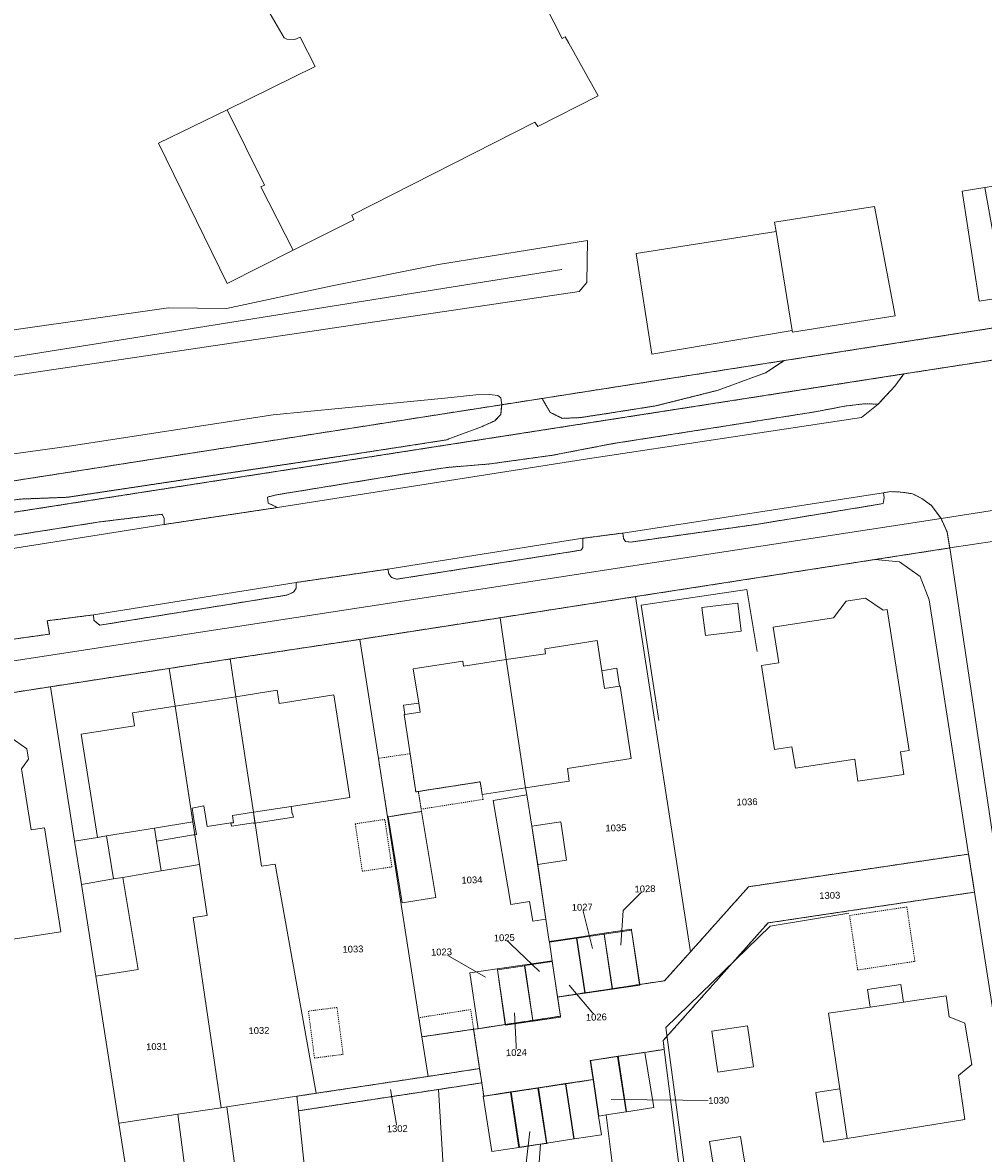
# Model space of a CAD drawing. Header units: millimetres. Extents: x -191 to 81095, y -508122 to 28741.
# Tile 144 of 251: x 5584 to 5683, y 9808 to 9925. Entities that reach past the tile are written whole.
import ezdxf

# ---------------------------------------------------------------- set-up
doc = ezdxf.new("R2010")
doc.units = ezdxf.units.MM
for name, pattern in [('VE22-087 DB - VST Hervest-Dorsten ALK VA2736$0$1', [0]), ('VE22-087 DB - VST Hervest-Dorsten ALK VA2736$0$2', [0.16, 0.06, -0.1]), ('VE22-087 DB - VST Hervest-Dorsten ALK VA2736$0$3', [0.26, 0.11, -0.15])]:
    doc.linetypes.add(name, pattern=pattern)
for name, color, linetype, lineweight in [('VE22-087 DB - VST Hervest-Dorsten ALK VA2736$0$AX_Bauteil', 7, 'VE22-087 DB - VST Hervest-Dorsten ALK VA2736$0$1', 18), ('VE22-087 DB - VST Hervest-Dorsten ALK VA2736$0$AX_Flurstueck', 9, 'VE22-087 DB - VST Hervest-Dorsten ALK VA2736$0$1', 18), ('VE22-087 DB - VST Hervest-Dorsten ALK VA2736$0$AX_Gebaeude', 7, 'VE22-087 DB - VST Hervest-Dorsten ALK VA2736$0$1', 18), ('VE22-087 DB - VST Hervest-Dorsten ALK VA2736$0$AX_IndustrieUndGewerbeflaeche', 7, 'VE22-087 DB - VST Hervest-Dorsten ALK VA2736$0$1', 18), ('VE22-087 DB - VST Hervest-Dorsten ALK VA2736$0$AX_SonstigesBauwerkOderSonstigeEinrichtung', 7, 'VE22-087 DB - VST Hervest-Dorsten ALK VA2736$0$1', 18), ('VE22-087 DB - VST Hervest-Dorsten ALK VA2736$0$AX_Strassenverkehr', 7, 'VE22-087 DB - VST Hervest-Dorsten ALK VA2736$0$1', 18), ('VE22-087 DB - VST Hervest-Dorsten ALK VA2736$0$AX_Strassenverkehrsanlage', 7, 'VE22-087 DB - VST Hervest-Dorsten ALK VA2736$0$1', 18), ('VE22-087 DB - VST Hervest-Dorsten ALK VA2736$0$AX_Vegetationsmerkmal', 7, 'VE22-087 DB - VST Hervest-Dorsten ALK VA2736$0$1', 18), ('VE22-087 DB - VST Hervest-Dorsten ALK VA2736$0$AX_Weg', 7, 'VE22-087 DB - VST Hervest-Dorsten ALK VA2736$0$1', 18), ('VE22-087 DB - VST Hervest-Dorsten ALK VA2736$0$AX_Wohnbauflaeche', 7, 'VE22-087 DB - VST Hervest-Dorsten ALK VA2736$0$1', 18), ('VE22-087 DB - VST Hervest-Dorsten ALK VA2736$0$Flurgrenzen', 9, 'VE22-087 DB - VST Hervest-Dorsten ALK VA2736$0$1', 18)]:
    doc.layers.add(name, color=color, linetype=linetype, lineweight=lineweight)
doc.layers.add('XREF ALK Kataster', color=251, linetype='Continuous')
doc.styles.add('VE22-087 DB - VST Hervest-Dorsten ALK VA2736$0$0', font='arial.ttf')

# ---------------------------------------------------------------- blocks, each defined once
blk = doc.blocks.new('VE22-087 DB - VST Hervest-Dorsten ALK VA2736')
at = {"layer": 'VE22-087 DB - VST Hervest-Dorsten ALK VA2736$0$AX_Bauteil', "color": 7, "linetype": 'VE22-087 DB - VST Hervest-Dorsten ALK VA2736$0$1', "lineweight": 13, "ltscale": 0.5}
for points in [[(5683.62, 9907.78, 0), (5681.27, 9907.41, 0), (5683.03, 9896.03, 0), (5685.68, 9896.45, 0)], [(5662.01, 9903.22, 0), (5647.52, 9900.95, 0), (5649.15, 9890.54, 0), (5663.69, 9892.98, 0)], [(5645.52, 9858.03, 0), (5643.96, 9857.75, 0), (5644.24, 9855.91, 0), (5645.81, 9856.15, 0)], [(5625.02, 9854.39, 0), (5623.42, 9854.2, 0), (5623.57, 9853.23, 0), (5625.16, 9853.47, 0)], [(5611.79, 9843.7, 0), (5607.91, 9843.1, 0), (5608.06, 9841.99, 0), (5612.04, 9842.6, 0), (5611.96, 9842.95, 0), (5611.9, 9842.94, 0)], [(5605.72, 9842.76, 0), (5605.83, 9842.03, 0), (5605.57, 9842, 0), (5605.62, 9841.66, 0), (5607.92, 9842, 0), (5607.92, 9841.98, 0), (5608.06, 9841.99, 0), (5607.91, 9843.1, 0)], [(5592.68, 9840.66, 0), (5593.4, 9836.2, 0), (5594.36, 9836.36, 0), (5598.36, 9837.04, 0), (5597.86, 9840.13, 0), (5597.64, 9841.47, 0)], [(5597.64, 9841.47, 0), (5597.86, 9840.13, 0), (5601.68, 9840.76, 0), (5601.83, 9840.77, 0), (5601.62, 9842.12, 0)], [(5674.93, 9825.26, 0), (5671.49, 9824.74, 0), (5671.75, 9822.93, 0), (5675.2, 9823.45, 0)], [(5668.6, 9814.48, 0), (5666.13, 9814.11, 0), (5666.92, 9808.94, 0), (5669.36, 9809.34, 0)]]:
    blk.add_polyline3d(points, close=True, dxfattribs=at)
at = {"layer": 'VE22-087 DB - VST Hervest-Dorsten ALK VA2736$0$AX_Flurstueck', "linetype": 'VE22-087 DB - VST Hervest-Dorsten ALK VA2736$0$1', "lineweight": 13, "ltscale": 0.5}
for points in [[(5560.01, 9873.82, 0), (5633.6, 9885.3, 0), (5637.78, 9885.95, 0), (5662.86, 9889.87, 0), (5680.29, 9892.59, 0), (5693.23, 9894.61, 0), (5730.06, 9900.36, 0), (5732.85, 9900.8, 0), (5736.81, 9907.36, 0), (5730.97, 9945.2, 0)], [(5764.61, 9902.39, 0), (5740.3, 9898.61, 0), (5684.94, 9890, 0), (5675.24, 9888.49, 0), (5554.21, 9869.68, 0), (5544.24, 9868.13, 0), (5540.97, 9867.62, 0), (5538.2, 9867.19, 0), (5523.68, 9864.93, 0), (5508.75, 9862.61, 0), (5498.59, 9861.03, 0)], [(5502.25, 9849.92, 0), (5506.32, 9847.49, 0), (5506.78, 9847.06, 0), (5509.66, 9847.5, 0), (5510.35, 9847.61, 0), (5521.88, 9849.38, 0), (5524.24, 9849.74, 0), (5526.24, 9850.05, 0), (5527.82, 9851.59, 0), (5529.48, 9852.74, 0), (5531.86, 9853.56, 0), (5534.35, 9853.87, 0), (5536.35, 9853.78, 0), (5539.32, 9853.34, 0), (5542.25, 9853.07, 0), (5545.52, 9853.01, 0), (5679.09, 9873.53, 0), (5684.62, 9874.38, 0), (5767.17, 9887.06, 0)], [(5767.17, 9887.06, 0), (5684.62, 9874.38, 0), (5679.09, 9873.53, 0), (5545.52, 9853.01, 0)], [(5555.19, 9851.21, 0), (5586.87, 9856.1, 0), (5599.19, 9858, 0), (5605.5, 9858.98, 0), (5618.92, 9861.01, 0), (5633.43, 9863.25, 0), (5647.45, 9865.43, 0), (5672.23, 9869.27, 0), (5680, 9870.47, 0), (5684.63, 9871.18, 0), (5691.84, 9872.29, 0), (5715.16, 9875.88, 0), (5729.83, 9878.15, 0), (5747.24, 9880.84, 0)], [(5757.72, 9904.68, 0), (5739.63, 9901.86, 0), (5732.85, 9900.8, 0), (5730.06, 9900.36, 0), (5693.23, 9894.61, 0), (5680.29, 9892.59, 0), (5662.86, 9889.87, 0), (5637.78, 9885.95, 0), (5633.6, 9885.3, 0), (5560.01, 9873.82, 0), (5539.18, 9870.57, 0), (5540.27, 9870.21, 0), (5542.73, 9869.88, 0), (5548.74, 9869.63, 0), (5554.21, 9869.68, 0), (5675.24, 9888.49, 0), (5684.94, 9890, 0), (5740.3, 9898.61, 0), (5764.61, 9902.39, 0)], [(5645.95, 9829.34, 0), (5646.19, 9832.93, 0), (5648.44, 9835.18, 0)], [(5643.02, 9829.01, 0), (5641.94, 9833.28, 0)], [(5637.51, 9826.62, 0), (5633.87, 9830.12, 0)], [(5631.92, 9826.03, 0), (5627.37, 9828.65, 0)], [(5640.6, 9825.21, 0), (5643.4, 9821.9, 0)], [(5634.94, 9822.34, 0), (5635.13, 9818.23, 0)], [(5653.32, 9795.78, 0), (5650.44, 9818.56, 0), (5648.42, 9818.25, 0), (5645.66, 9817.84, 0), (5646.52, 9812.1, 0), (5646.5, 9812.09, 0), (5646.48, 9812.09, 0), (5644.43, 9811.77, 0), (5644.9, 9807.9, 0), (5648.42, 9779, 0)], [(5622.08, 9814.42, 0), (5622.79, 9810.35, 0)], [(5644.93, 9813.37, 0), (5656.07, 9813.28, 0)], [(5636.53, 9810.06, 0), (5636.11, 9806.5, 0), (5632.54, 9804.08, 0)]]:
    blk.add_polyline3d(points, dxfattribs=at)
for points in [[(5676.92, 9867.52, 0), (5677.86, 9865.11, 0), (5681.95, 9838.78, 0), (5682.57, 9834.84, 0), (5687.68, 9801.99, 0), (5689.5, 9790.35, 0), (5691.25, 9779.12, 0), (5691.4, 9778.13, 0), (5694.84, 9755.99, 0), (5706.82, 9763.83, 0), (5703.37, 9766.28, 0), (5697.73, 9802.4, 0), (5695.54, 9816.4, 0), (5692.99, 9832.72, 0), (5691.31, 9843.49, 0), (5687.7, 9866.61, 0), (5687.95, 9869.21, 0), (5689.51, 9871.28, 0), (5691.84, 9872.29, 0), (5684.63, 9871.18, 0), (5680, 9870.47, 0), (5672.23, 9869.27, 0), (5674.8, 9869.03, 0)], [(5676.92, 9867.52, 0), (5674.8, 9869.03, 0), (5672.23, 9869.27, 0), (5647.45, 9865.43, 0), (5653.14, 9828.65, 0), (5659.17, 9835.4, 0), (5681.95, 9838.78, 0), (5677.86, 9865.11, 0)], [(5653.14, 9828.65, 0), (5647.45, 9865.43, 0), (5633.43, 9863.25, 0), (5634.08, 9858.91, 0), (5636.07, 9845.62, 0), (5636.19, 9844.92, 0), (5636.74, 9841.67, 0), (5638.18, 9832.05, 0), (5638.53, 9829.72, 0), (5641.37, 9830.14, 0), (5644.2, 9830.58, 0), (5647.04, 9831, 0), (5647.05, 9830.91, 0), (5647.87, 9825.27, 0), (5650.45, 9825.66, 0)], [(5638.54, 9829.67, 0), (5638.53, 9829.72, 0), (5638.18, 9832.05, 0), (5636.74, 9841.67, 0), (5636.19, 9844.92, 0), (5636.07, 9845.62, 0), (5634.08, 9858.91, 0), (5633.43, 9863.25, 0), (5618.92, 9861.01, 0), (5620.84, 9848.69, 0), (5621.79, 9842.63, 0), (5625.03, 9821.84, 0), (5625.34, 9819.86, 0), (5625.98, 9815.76, 0), (5631.32, 9816.57, 0), (5630.7, 9820.64, 0), (5631.15, 9820.7, 0), (5630.3, 9826.47, 0), (5633.14, 9826.9, 0), (5635.99, 9827.32, 0), (5638.83, 9827.74, 0)], [(5625.98, 9815.76, 0), (5625.34, 9819.86, 0), (5625.03, 9821.84, 0), (5621.79, 9842.63, 0), (5620.84, 9848.69, 0), (5618.92, 9861.01, 0), (5605.5, 9858.98, 0), (5606.09, 9855.07, 0), (5607.91, 9843.1, 0), (5608.75, 9837.51, 0), (5610.16, 9837.75, 0), (5614.41, 9814.01, 0)], [(5608.75, 9837.51, 0), (5607.91, 9843.1, 0), (5606.09, 9855.07, 0), (5605.5, 9858.98, 0), (5599.19, 9858, 0), (5599.79, 9854.09, 0), (5601.84, 9840.78, 0), (5602.31, 9837.7, 0), (5603.12, 9832.43, 0), (5601.66, 9832.21, 0), (5604.56, 9812.52, 0), (5605.16, 9812.6, 0), (5612.4, 9813.71, 0), (5614.41, 9814.01, 0), (5610.16, 9837.75, 0)], [(5601.84, 9840.78, 0), (5599.79, 9854.09, 0), (5599.19, 9858, 0), (5586.87, 9856.1, 0), (5589.37, 9840.13, 0), (5590.08, 9835.64, 0), (5591.57, 9826.14, 0), (5593.96, 9810.91, 0), (5594.02, 9810.92, 0), (5600.08, 9811.84, 0), (5604.56, 9812.52, 0), (5601.66, 9832.21, 0), (5603.12, 9832.43, 0), (5602.31, 9837.7, 0)], [(5593.96, 9810.91, 0), (5591.57, 9826.14, 0), (5590.08, 9835.64, 0), (5589.37, 9840.13, 0), (5586.87, 9856.1, 0), (5555.19, 9851.21, 0), (5558.44, 9830.43, 0), (5558.65, 9829.06, 0), (5559.17, 9825.72, 0), (5560.69, 9815.99, 0), (5562.59, 9803.83, 0), (5562.64, 9803.54, 0), (5565.18, 9787.27, 0), (5566.22, 9780.55, 0), (5576.23, 9781.12, 0), (5581.93, 9781.46, 0), (5589.16, 9781.88, 0), (5591.97, 9782.04, 0), (5598.41, 9782.41, 0), (5596.91, 9792.19, 0)], [(5681.95, 9838.78, 0), (5659.17, 9835.4, 0), (5653.14, 9828.65, 0), (5650.45, 9825.66, 0), (5647.87, 9825.27, 0), (5645.08, 9824.84, 0), (5645.04, 9824.83, 0), (5642.21, 9824.41, 0), (5639.39, 9823.98, 0), (5639.68, 9821.99, 0), (5636.83, 9821.56, 0), (5634, 9821.14, 0), (5631.15, 9820.7, 0), (5630.7, 9820.64, 0), (5631.32, 9816.57, 0), (5631.54, 9815.09, 0), (5631.74, 9813.72, 0), (5631.75, 9813.7, 0), (5634.58, 9814.14, 0), (5637.42, 9814.56, 0), (5643.1, 9815.43, 0), (5642.81, 9817.4, 0), (5645.66, 9817.84, 0), (5648.42, 9818.25, 0), (5650.44, 9818.56, 0), (5650.32, 9819.46, 0), (5661.18, 9831.65, 0), (5682.57, 9834.84, 0)], [(5682.57, 9834.84, 0), (5661.18, 9831.65, 0), (5650.32, 9819.46, 0), (5650.44, 9818.56, 0), (5653.32, 9795.78, 0), (5687.68, 9801.99, 0)], [(5647.05, 9830.91, 0), (5647.04, 9831, 0), (5644.2, 9830.58, 0), (5644.22, 9830.5, 0), (5645.04, 9824.83, 0), (5645.08, 9824.84, 0), (5647.87, 9825.27, 0)], [(5641.38, 9830.08, 0), (5641.37, 9830.14, 0), (5638.53, 9829.72, 0), (5638.54, 9829.67, 0), (5638.83, 9827.74, 0), (5639.39, 9823.98, 0), (5642.21, 9824.41, 0)], [(5644.22, 9830.5, 0), (5644.2, 9830.58, 0), (5641.37, 9830.14, 0), (5641.38, 9830.08, 0), (5642.21, 9824.41, 0), (5645.04, 9824.83, 0)], [(5635.99, 9827.32, 0), (5633.14, 9826.9, 0), (5633.16, 9826.81, 0), (5634, 9821.14, 0), (5636.83, 9821.56, 0), (5636, 9827.23, 0)], [(5639.39, 9823.98, 0), (5638.83, 9827.74, 0), (5635.99, 9827.32, 0), (5636, 9827.23, 0), (5636.83, 9821.56, 0), (5639.68, 9821.99, 0)], [(5633.16, 9826.81, 0), (5633.14, 9826.9, 0), (5630.3, 9826.47, 0), (5631.15, 9820.7, 0), (5634, 9821.14, 0)], [(5646.52, 9812.1, 0), (5645.66, 9817.84, 0), (5642.81, 9817.4, 0), (5643.1, 9815.43, 0), (5643.67, 9811.65, 0), (5644.43, 9811.77, 0), (5646.48, 9812.09, 0), (5646.5, 9812.09, 0)], [(5614.41, 9814.01, 0), (5612.4, 9813.71, 0), (5612.56, 9812.2, 0), (5627.06, 9814.41, 0), (5631.54, 9815.09, 0), (5631.32, 9816.57, 0), (5625.98, 9815.76, 0)], [(5622.67, 9776.56, 0), (5622.62, 9768.81, 0), (5622.77, 9768.81, 0), (5628.86, 9768.81, 0), (5628.87, 9785.1, 0), (5627.06, 9814.41, 0), (5612.56, 9812.2, 0), (5614.35, 9795.2, 0), (5622.22, 9795.3, 0), (5622.38, 9777.31, 0), (5622.39, 9776.56, 0)], [(5635.45, 9808.41, 0), (5635.45, 9808.42, 0), (5634.58, 9814.14, 0), (5631.75, 9813.7, 0), (5631.74, 9813.72, 0), (5631.54, 9815.09, 0), (5627.06, 9814.41, 0), (5628.87, 9785.1, 0), (5628.86, 9768.81, 0), (5634.94, 9768.8, 0), (5635.09, 9768.8, 0), (5635.09, 9776.51, 0), (5635.36, 9776.51, 0), (5635.34, 9777.27, 0), (5637.62, 9808.74, 0)], [(5638.29, 9808.85, 0), (5637.42, 9814.56, 0), (5634.58, 9814.14, 0), (5635.45, 9808.42, 0), (5635.45, 9808.41, 0), (5637.62, 9808.74, 0), (5638.3, 9808.83, 0)], [(5643.1, 9815.43, 0), (5637.42, 9814.56, 0), (5638.29, 9808.85, 0), (5638.3, 9808.83, 0), (5637.62, 9808.74, 0), (5635.34, 9777.27, 0), (5635.36, 9776.51, 0), (5635.09, 9776.51, 0), (5635.09, 9768.8, 0), (5634.94, 9768.8, 0), (5634.94, 9768.39, 0), (5640.37, 9768.38, 0), (5640.49, 9766.88, 0), (5640.68, 9766.9, 0), (5643.66, 9767.17, 0), (5648.05, 9767.57, 0), (5647.38, 9775.94, 0), (5648.42, 9779, 0), (5644.9, 9807.9, 0), (5644.43, 9811.77, 0), (5643.67, 9811.65, 0)], [(5607.51, 9795, 0), (5607.64, 9793.85, 0), (5610, 9772.61, 0), (5609.88, 9771.12, 0), (5609.6, 9767.6, 0), (5614.05, 9767.22, 0), (5617.08, 9766.96, 0), (5617.23, 9766.95, 0), (5617.35, 9768.44, 0), (5622.77, 9768.42, 0), (5622.77, 9768.81, 0), (5622.62, 9768.81, 0), (5622.67, 9776.56, 0), (5622.39, 9776.56, 0), (5622.38, 9777.31, 0), (5622.22, 9795.3, 0), (5614.35, 9795.2, 0), (5612.56, 9812.2, 0), (5612.4, 9813.71, 0), (5605.16, 9812.6, 0)], [(5605.16, 9812.6, 0), (5604.56, 9812.52, 0), (5600.08, 9811.84, 0), (5602.53, 9793.06, 0), (5607.64, 9793.85, 0), (5607.51, 9795, 0)], [(5594.02, 9810.92, 0), (5593.96, 9810.91, 0), (5596.91, 9792.19, 0), (5602.53, 9793.06, 0), (5600.08, 9811.84, 0)]]:
    blk.add_polyline3d(points, close=True, dxfattribs=at)
at = {"layer": 'VE22-087 DB - VST Hervest-Dorsten ALK VA2736$0$AX_Gebaeude', "color": 7, "linetype": 'VE22-087 DB - VST Hervest-Dorsten ALK VA2736$0$1', "lineweight": 13, "ltscale": 0.5}
blk.add_polyline3d([(5609.64, 9925.76, 0), (5611.07, 9923.3, 0), (5611.35, 9923.14, 0), (5612.19, 9923.1, 0), (5612.75, 9923.37, 0), (5614.29, 9920.32, 0), (5605.17, 9915.85, 0), (5609.03, 9908.02, 0), (5608.66, 9907.86, 0), (5612.01, 9901.29, 0), (5618.28, 9904.46, 0), (5618.08, 9904.92, 0), (5637.03, 9914.57, 0), (5637.36, 9914.09, 0), (5643.6, 9917.28, 0), (5640.55, 9922.72, 0), (5640.18, 9923.39, 0), (5639.86, 9923.22, 0), (5626.79, 9948.88, 0)], dxfattribs=at)
for points in [[(5605.17, 9915.85, 0), (5598.08, 9912.37, 0), (5605.19, 9897.85, 0), (5612.01, 9901.29, 0), (5608.66, 9907.86, 0), (5609.03, 9908.02, 0)], [(5691.96, 9908.05, 0), (5691.8, 9909.04, 0), (5683.62, 9907.78, 0), (5681.27, 9907.41, 0), (5683.03, 9896.03, 0), (5685.68, 9896.45, 0), (5693.56, 9897.67, 0), (5693.54, 9897.89, 0), (5706.5, 9899.89, 0), (5705.93, 9903.61, 0), (5704.93, 9910.05, 0)], [(5672.21, 9905.83, 0), (5661.85, 9904.21, 0), (5662.01, 9903.22, 0), (5647.52, 9900.95, 0), (5649.15, 9890.54, 0), (5663.69, 9892.98, 0), (5663.71, 9892.83, 0), (5674.33, 9894.49, 0)], [(5658.04, 9864.77, 0), (5654.34, 9864.3, 0), (5654.71, 9861.41, 0), (5658.4, 9861.87, 0)], [(5673.1, 9864.03, 0), (5671.27, 9865.28, 0), (5669.28, 9864.96, 0), (5667.96, 9863.24, 0), (5661.71, 9862.28, 0), (5662.29, 9858.58, 0), (5660.51, 9858.31, 0), (5661.86, 9849.61, 0), (5663.63, 9849.88, 0), (5664.01, 9847.68, 0), (5670.15, 9848.61, 0), (5670.49, 9846.31, 0), (5675.25, 9847.03, 0), (5674.9, 9849.35, 0), (5675.78, 9849.49, 0), (5673.51, 9864.1, 0)], [(5643.96, 9857.75, 0), (5643.49, 9860.89, 0), (5638.06, 9860.02, 0), (5638.13, 9859.52, 0), (5634.08, 9858.91, 0), (5636.07, 9845.62, 0), (5640.6, 9846.32, 0), (5640.4, 9847.63, 0), (5647.01, 9848.67, 0), (5645.87, 9856.15, 0), (5645.81, 9856.15, 0), (5645.52, 9858.03, 0)], [(5634.08, 9858.91, 0), (5629.66, 9858.24, 0), (5629.59, 9858.75, 0), (5624.45, 9857.95, 0), (5625.02, 9854.39, 0), (5623.42, 9854.2, 0), (5623.57, 9853.23, 0), (5623.52, 9853.22, 0), (5624.12, 9849.17, 0), (5624.71, 9845.22, 0), (5624.97, 9845.26, 0), (5631.38, 9846.26, 0), (5631.59, 9844.93, 0), (5636.07, 9845.62, 0)], [(5616.22, 9855.27, 0), (5610.57, 9854.38, 0), (5610.35, 9855.74, 0), (5606.09, 9855.07, 0), (5607.91, 9843.1, 0), (5608.06, 9841.99, 0), (5612.04, 9842.6, 0), (5611.96, 9842.95, 0), (5611.9, 9842.94, 0), (5611.79, 9843.7, 0), (5617.89, 9844.64, 0)], [(5601.83, 9840.77, 0), (5601.62, 9842.12, 0), (5599.79, 9854.09, 0), (5595.36, 9853.39, 0), (5595.57, 9852.05, 0), (5590.07, 9851.19, 0), (5591.75, 9840.51, 0), (5592.68, 9840.66, 0), (5593.4, 9836.2, 0), (5594.36, 9836.36, 0), (5598.36, 9837.04, 0), (5597.86, 9840.13, 0), (5601.68, 9840.76, 0)], [(5608.06, 9841.99, 0), (5607.91, 9843.1, 0), (5606.09, 9855.07, 0), (5599.79, 9854.09, 0), (5601.62, 9842.12, 0), (5601.83, 9840.77, 0), (5601.84, 9840.78, 0), (5601.99, 9840.79, 0), (5601.77, 9842.15, 0), (5601.55, 9843.53, 0), (5602.76, 9843.76, 0), (5603.1, 9841.62, 0), (5605.57, 9842, 0), (5605.62, 9841.66, 0), (5607.92, 9842, 0), (5607.92, 9841.98, 0)], [(5558.38, 9846.42, 0), (5560.8, 9830.8, 0), (5558.44, 9830.43, 0), (5558.65, 9829.06, 0), (5559.17, 9825.72, 0), (5565.13, 9826.65, 0), (5576.1, 9828.34, 0), (5576.02, 9828.89, 0), (5587.95, 9830.73, 0), (5586.27, 9841.5, 0), (5584.87, 9841.29, 0), (5583.89, 9847.59, 0), (5584.61, 9848.6, 0), (5584.43, 9849.67, 0), (5582.69, 9850.9, 0), (5581.44, 9850.71, 0), (5580.87, 9849.89, 0)], [(5636.19, 9844.92, 0), (5632.73, 9844.33, 0), (5634.55, 9833.55, 0), (5636.48, 9833.87, 0), (5636.83, 9831.82, 0), (5638.18, 9832.05, 0), (5637.34, 9837.7, 0), (5636.74, 9841.67, 0)], [(5625.31, 9843.2, 0), (5621.86, 9842.64, 0), (5623.3, 9833.74, 0), (5626.78, 9834.29, 0)], [(5640.3, 9838.15, 0), (5639.71, 9842.11, 0), (5636.74, 9841.67, 0), (5637.34, 9837.7, 0)], [(5592.68, 9840.66, 0), (5591.75, 9840.51, 0), (5589.37, 9840.13, 0), (5590.08, 9835.64, 0), (5593.4, 9836.2, 0)], [(5601.84, 9840.78, 0), (5601.83, 9840.77, 0), (5601.68, 9840.76, 0), (5597.86, 9840.13, 0), (5598.36, 9837.04, 0), (5602.31, 9837.7, 0)], [(5594.36, 9836.36, 0), (5593.4, 9836.2, 0), (5590.08, 9835.64, 0), (5591.57, 9826.14, 0), (5595.97, 9826.83, 0)], [(5647.91, 9825.27, 0), (5647.05, 9830.91, 0), (5644.22, 9830.5, 0), (5645.08, 9824.84, 0), (5645.09, 9824.8, 0), (5647.92, 9825.2, 0)], [(5642.21, 9824.41, 0), (5641.35, 9830.08, 0), (5638.54, 9829.67, 0), (5638.83, 9827.74, 0), (5639.39, 9823.98, 0), (5642.22, 9824.38, 0)], [(5645.04, 9824.83, 0), (5644.2, 9830.5, 0), (5641.38, 9830.08, 0), (5642.23, 9824.41, 0), (5642.24, 9824.39, 0), (5645.06, 9824.79, 0)], [(5636.82, 9821.56, 0), (5635.98, 9827.22, 0), (5633.16, 9826.81, 0), (5633.97, 9821.13, 0), (5633.98, 9821.07, 0), (5636.83, 9821.48, 0)], [(5639.68, 9821.99, 0), (5638.82, 9827.64, 0), (5636, 9827.23, 0), (5636.83, 9821.56, 0), (5636.85, 9821.49, 0), (5639.69, 9821.9, 0)], [(5681.57, 9821.27, 0), (5679.95, 9821.93, 0), (5679.63, 9824.1, 0), (5675.2, 9823.45, 0), (5674.93, 9825.26, 0), (5671.49, 9824.74, 0), (5671.75, 9822.93, 0), (5667.44, 9822.3, 0), (5668.6, 9814.48, 0), (5666.13, 9814.11, 0), (5666.92, 9808.94, 0), (5669.36, 9809.34, 0), (5681.57, 9811.29, 0), (5680.89, 9815.85, 0), (5682.27, 9817, 0)], [(5630.7, 9820.64, 0), (5625.34, 9819.86, 0), (5625.98, 9815.76, 0), (5631.32, 9816.57, 0)], [(5659.04, 9821, 0), (5655.35, 9820.43, 0), (5655.98, 9816.19, 0), (5659.69, 9816.76, 0)], [(5643.07, 9815.45, 0), (5643.07, 9815.43, 0), (5643.64, 9811.65, 0), (5643.67, 9811.65, 0), (5644.43, 9811.77, 0), (5646.48, 9812.09, 0), (5645.59, 9817.82, 0), (5642.81, 9817.4, 0), (5642.78, 9817.4, 0)], [(5648.42, 9818.25, 0), (5645.66, 9817.84, 0), (5645.61, 9817.83, 0), (5646.5, 9812.09, 0), (5646.52, 9812.1, 0), (5649.34, 9812.53, 0)], [(5643.94, 9809.71, 0), (5643.64, 9811.65, 0), (5643.07, 9815.43, 0), (5643.07, 9815.45, 0), (5640.23, 9815.02, 0), (5640.23, 9814.99, 0), (5641.1, 9809.28, 0)], [(5637.36, 9814.55, 0), (5637.36, 9814.58, 0), (5634.54, 9814.15, 0), (5634.55, 9814.13, 0), (5635.4, 9808.42, 0), (5635.45, 9808.42, 0), (5638.23, 9808.85, 0)], [(5640.21, 9814.99, 0), (5640.21, 9815.01, 0), (5637.38, 9814.58, 0), (5637.38, 9814.56, 0), (5638.25, 9808.85, 0), (5638.29, 9808.85, 0), (5641.08, 9809.28, 0)], [(5634.52, 9814.15, 0), (5631.74, 9813.72, 0), (5631.7, 9813.72, 0), (5632.57, 9807.99, 0), (5635.38, 9808.41, 0), (5634.53, 9814.12, 0)], [(5658.33, 9809.53, 0), (5655.13, 9809.01, 0), (5655.8, 9804.79, 0), (5659.01, 9805.3, 0)]]:
    blk.add_polyline3d(points, close=True, dxfattribs=at)
at = {"layer": 'VE22-087 DB - VST Hervest-Dorsten ALK VA2736$0$AX_IndustrieUndGewerbeflaeche', "color": 253, "linetype": 'VE22-087 DB - VST Hervest-Dorsten ALK VA2736$0$1', "lineweight": 13, "ltscale": 0.5, "true_color": 0x999999}
blk.add_polyline3d([(5560.01, 9873.82, 0), (5633.6, 9885.3, 0), (5637.78, 9885.95, 0), (5662.86, 9889.87, 0), (5680.29, 9892.59, 0), (5693.23, 9894.61, 0), (5730.06, 9900.36, 0), (5732.85, 9900.8, 0), (5736.81, 9907.36, 0), (5730.97, 9945.2, 0)], dxfattribs=at)
at = {"layer": 'VE22-087 DB - VST Hervest-Dorsten ALK VA2736$0$AX_SonstigesBauwerkOderSonstigeEinrichtung', "color": 7, "linetype": 'VE22-087 DB - VST Hervest-Dorsten ALK VA2736$0$3', "lineweight": 13, "ltscale": 0.5}
for points in [[(5624.71, 9845.22, 0), (5624.12, 9849.17, 0), (5620.84, 9848.69, 0), (5621.79, 9842.63, 0), (5621.86, 9842.64, 0), (5625.31, 9843.2, 0), (5625.27, 9843.43, 0), (5624.97, 9845.26, 0)], [(5631.38, 9846.26, 0), (5624.97, 9845.26, 0), (5625.27, 9843.43, 0), (5631.67, 9844.44, 0), (5631.59, 9844.93, 0)], [(5621.5, 9842.37, 0), (5618.44, 9841.91, 0), (5619.17, 9837, 0), (5622.23, 9837.45, 0)], [(5675.55, 9833.3, 0), (5669.62, 9832.42, 0), (5670.46, 9826.78, 0), (5676.39, 9827.67, 0)], [(5616.55, 9822.9, 0), (5613.59, 9822.52, 0), (5614.22, 9817.66, 0), (5617.18, 9818.04, 0)], [(5630.39, 9822.68, 0), (5625.03, 9821.84, 0), (5625.34, 9819.86, 0), (5630.7, 9820.64, 0)]]:
    blk.add_polyline3d(points, close=True, dxfattribs=at)
at = {"layer": 'VE22-087 DB - VST Hervest-Dorsten ALK VA2736$0$AX_Strassenverkehr', "color": 253, "linetype": 'VE22-087 DB - VST Hervest-Dorsten ALK VA2736$0$1', "lineweight": 13, "ltscale": 0.5, "true_color": 0x999999}
for points in [[(5778.56, 9900.59, 0), (5736.98, 9894.19, 0), (5730.93, 9893.26, 0), (5725.53, 9892.42, 0), (5701.56, 9888.71, 0), (5690.78, 9887.06, 0), (5690.21, 9887.01, 0), (5688.83, 9887.61, 0), (5685.99, 9889.26, 0), (5684.94, 9890, 0), (5675.24, 9888.49, 0), (5674.32, 9887.23, 0), (5672.57, 9885.35, 0), (5670.84, 9883.99, 0), (5642.47, 9879.7, 0), (5610.4, 9874.66, 0), (5598.65, 9872.9, 0), (5591.93, 9871.83, 0), (5568.51, 9868.15, 0)], [(5578.57, 9860.41, 0), (5586.79, 9861.55, 0), (5586.55, 9862.94, 0), (5591.33, 9863.54, 0), (5612.31, 9866.9, 0), (5621.83, 9868.28, 0), (5642, 9871.47, 0), (5646.15, 9872.02, 0), (5672.91, 9876.16, 0), (5673.13, 9876.19, 0), (5673.88, 9876.3, 0), (5674.97, 9876.26, 0), (5676.15, 9876.08, 0), (5677.11, 9875.59, 0), (5678.1, 9874.87, 0), (5679.09, 9873.53, 0), (5679.71, 9872.13, 0), (5680, 9870.47, 0), (5684.63, 9871.18, 0)], [(5697.73, 9802.4, 0), (5695.54, 9816.4, 0), (5692.99, 9832.72, 0), (5691.31, 9843.49, 0), (5687.7, 9866.61, 0), (5687.95, 9869.21, 0), (5689.51, 9871.28, 0), (5691.84, 9872.29, 0), (5684.63, 9871.18, 0), (5680, 9870.47, 0), (5672.23, 9869.27, 0), (5674.8, 9869.03, 0), (5676.92, 9867.52, 0), (5677.86, 9865.11, 0), (5681.95, 9838.78, 0), (5682.57, 9834.84, 0), (5687.68, 9801.99, 0)]]:
    blk.add_polyline3d(points, dxfattribs=at)
for points in [[(5671.25, 9885.41, 0), (5669.28, 9885.18, 0), (5666.07, 9884.57, 0), (5657.49, 9883.21, 0), (5645.11, 9881.27, 0), (5638.88, 9880.07, 0), (5632.36, 9879.17, 0), (5627.97, 9878.81, 0), (5623.55, 9878.13, 0), (5610.27, 9875.97, 0), (5609.35, 9875.74, 0), (5609.43, 9875.12, 0), (5610.4, 9874.66, 0), (5642.47, 9879.7, 0), (5670.84, 9883.99, 0), (5672.57, 9885.35, 0)], [(5673.13, 9876.19, 0), (5672.91, 9876.16, 0), (5646.15, 9872.02, 0), (5646.23, 9871.44, 0), (5646.43, 9871.13, 0), (5646.96, 9871.08, 0), (5659.97, 9872.91, 0), (5673.1, 9875.06, 0), (5673.22, 9875.69, 0)], [(5598.46, 9873.96, 0), (5591.95, 9873.16, 0), (5575.85, 9870.64, 0), (5561, 9868.36, 0), (5556.56, 9868.08, 0), (5552.7, 9868.1, 0), (5548.37, 9868.07, 0), (5544.24, 9868.13, 0), (5540.97, 9867.62, 0), (5540.8, 9866.62, 0), (5543.17, 9866.33, 0), (5545.84, 9866.17, 0), (5549.83, 9866.17, 0), (5554.59, 9866.39, 0), (5559.41, 9866.82, 0), (5563.84, 9867.37, 0), (5568.51, 9868.15, 0), (5591.93, 9871.83, 0), (5598.65, 9872.9, 0), (5598.65, 9873.51, 0)], [(5642, 9871.47, 0), (5621.83, 9868.28, 0), (5621.91, 9867.81, 0), (5622.19, 9867.43, 0), (5622.72, 9867.23, 0), (5641.79, 9870.24, 0), (5641.91, 9870.36, 0), (5642, 9870.51, 0)], [(5612.31, 9866.9, 0), (5591.33, 9863.54, 0), (5591.39, 9862.98, 0), (5591.71, 9862.69, 0), (5592.01, 9862.48, 0), (5611.34, 9865.59, 0), (5612.04, 9865.89, 0), (5612.33, 9866.3, 0)]]:
    blk.add_polyline3d(points, close=True, dxfattribs=at)
at = {"layer": 'VE22-087 DB - VST Hervest-Dorsten ALK VA2736$0$AX_Strassenverkehrsanlage', "color": 7, "linetype": 'VE22-087 DB - VST Hervest-Dorsten ALK VA2736$0$1', "lineweight": 13, "ltscale": 0.5, "true_color": 0xf7f7f0}
for points in [[(5672.57, 9885.35, 0), (5674.32, 9887.23, 0), (5675.24, 9888.49, 0)], [(5673.13, 9876.19, 0), (5673.88, 9876.3, 0), (5674.97, 9876.26, 0), (5676.15, 9876.08, 0), (5677.11, 9875.59, 0), (5678.1, 9874.87, 0), (5679.09, 9873.53, 0), (5679.71, 9872.13, 0), (5680, 9870.47, 0)], [(5598.65, 9872.9, 0), (5610.4, 9874.66, 0)], [(5642, 9871.47, 0), (5646.15, 9872.02, 0)], [(5697.48, 9757.72, 0), (5691.95, 9792.08, 0), (5684.43, 9840.86, 0), (5680, 9870.47, 0)], [(5612.31, 9866.9, 0), (5621.83, 9868.28, 0)], [(5549.89, 9854.9, 0), (5552.58, 9855.28, 0), (5556.65, 9856.16, 0), (5560.15, 9857.02, 0), (5564.35, 9857.87, 0), (5569.54, 9858.91, 0), (5578.57, 9860.41, 0), (5586.79, 9861.55, 0), (5586.55, 9862.94, 0), (5591.33, 9863.54, 0)]]:
    blk.add_polyline3d(points, dxfattribs=at)
at = {"layer": 'VE22-087 DB - VST Hervest-Dorsten ALK VA2736$0$AX_Vegetationsmerkmal', "color": 7, "linetype": 'VE22-087 DB - VST Hervest-Dorsten ALK VA2736$0$1', "lineweight": 13, "ltscale": 0.5}
for points in [[(5642.49, 9902.32, 0), (5627.05, 9899.83, 0), (5616.04, 9897.61, 0), (5605.1, 9895.25, 0), (5599.1, 9895.33, 0), (5583.34, 9893.08, 0), (5577.86, 9892.11, 0), (5573.91, 9890.38, 0), (5570.46, 9888.59, 0), (5566.96, 9885.93, 0), (5641.64, 9897.04, 0), (5642.42, 9897.94, 0)], [(5662.86, 9889.87, 0), (5637.78, 9885.95, 0), (5638.63, 9884.51, 0), (5639.88, 9883.89, 0), (5641.75, 9883.97, 0), (5644.91, 9884.45, 0), (5649.54, 9885.18, 0), (5655.92, 9886.78, 0), (5660.91, 9888.59, 0)], [(5630.94, 9886.33, 0), (5627.72, 9885.99, 0), (5609.93, 9884.24, 0), (5588.82, 9881.02, 0), (5571.8, 9878.67, 0), (5563.92, 9877.39, 0), (5561.44, 9876.54, 0), (5560.26, 9875.23, 0), (5560.01, 9873.82, 0), (5633.6, 9885.3, 0), (5633.53, 9886.02, 0), (5633.22, 9886.26, 0), (5632.34, 9886.36, 0)], [(5633.6, 9885.3, 0), (5560.01, 9873.82, 0), (5560.88, 9873.26, 0), (5561.98, 9873.01, 0), (5563.13, 9873.07, 0), (5565.85, 9873.25, 0), (5570.77, 9873.77, 0), (5574.79, 9874.44, 0), (5578.5, 9874.7, 0), (5583.7, 9875.53, 0), (5588.64, 9875.72, 0), (5616.5, 9879.91, 0), (5627.86, 9881.65, 0), (5631.51, 9883.01, 0), (5632.9, 9883.65, 0), (5633.51, 9884.3, 0)]]:
    blk.add_polyline3d(points, close=True, dxfattribs=at)
for points in [[(5576.01, 9889.12, 0), (5639.82, 9899.31, 0)], [(5660.04, 9859.74, 0), (5658.97, 9866.17, 0), (5648.05, 9864.54, 0), (5649.87, 9852.6, 0)]]:
    blk.add_polyline3d(points, dxfattribs=at)
at = {"layer": 'VE22-087 DB - VST Hervest-Dorsten ALK VA2736$0$AX_Weg', "color": 7, "linetype": 'VE22-087 DB - VST Hervest-Dorsten ALK VA2736$0$2', "lineweight": 13, "ltscale": 0.5}
for points in [[(5554.21, 9869.68, 0), (5675.24, 9888.49, 0), (5684.94, 9890, 0)], [(5693.23, 9894.61, 0), (5680.29, 9892.59, 0), (5662.86, 9889.87, 0), (5660.91, 9888.59, 0), (5655.92, 9886.78, 0), (5649.54, 9885.18, 0), (5644.91, 9884.45, 0), (5641.75, 9883.97, 0), (5639.88, 9883.89, 0), (5638.63, 9884.51, 0), (5637.78, 9885.95, 0), (5633.6, 9885.3, 0), (5633.51, 9884.3, 0), (5632.9, 9883.65, 0), (5631.51, 9883.01, 0), (5627.86, 9881.65, 0), (5616.5, 9879.91, 0), (5588.64, 9875.72, 0), (5583.7, 9875.53, 0)], [(5575.85, 9870.64, 0), (5591.95, 9873.16, 0), (5598.46, 9873.96, 0), (5598.65, 9873.51, 0), (5598.65, 9872.9, 0), (5610.4, 9874.66, 0), (5609.43, 9875.12, 0), (5609.35, 9875.74, 0), (5610.27, 9875.97, 0), (5623.55, 9878.13, 0), (5627.97, 9878.81, 0), (5632.36, 9879.17, 0), (5638.88, 9880.07, 0), (5645.11, 9881.27, 0), (5657.49, 9883.21, 0), (5666.07, 9884.57, 0), (5669.28, 9885.18, 0), (5671.25, 9885.41, 0), (5672.57, 9885.35, 0), (5674.32, 9887.23, 0), (5675.24, 9888.49, 0), (5554.21, 9869.68, 0)]]:
    blk.add_polyline3d(points, dxfattribs=at)
for points in [[(5662.86, 9889.87, 0), (5637.78, 9885.95, 0), (5638.63, 9884.51, 0), (5639.88, 9883.89, 0), (5641.75, 9883.97, 0), (5644.91, 9884.45, 0), (5649.54, 9885.18, 0), (5655.92, 9886.78, 0), (5660.91, 9888.59, 0)], [(5633.6, 9885.3, 0), (5560.01, 9873.82, 0), (5560.88, 9873.26, 0), (5561.98, 9873.01, 0), (5563.13, 9873.07, 0), (5565.85, 9873.25, 0), (5570.77, 9873.77, 0), (5574.79, 9874.44, 0), (5578.5, 9874.7, 0), (5583.7, 9875.53, 0), (5588.64, 9875.72, 0), (5616.5, 9879.91, 0), (5627.86, 9881.65, 0), (5631.51, 9883.01, 0), (5632.9, 9883.65, 0), (5633.51, 9884.3, 0)], [(5625.98, 9815.76, 0), (5614.41, 9814.01, 0), (5612.4, 9813.71, 0), (5612.56, 9812.2, 0), (5627.06, 9814.41, 0), (5631.54, 9815.09, 0), (5631.32, 9816.57, 0)]]:
    blk.add_polyline3d(points, close=True, dxfattribs=at)
at = {"layer": 'VE22-087 DB - VST Hervest-Dorsten ALK VA2736$0$AX_Flurstueck', "char_height": 0.7, "attachment_point": 2, "rotation": 1.5894, "style": 'VE22-087 DB - VST Hervest-Dorsten ALK VA2736$0$0', "bg_fill": 3, "box_fill_scale": 1, "bg_fill_color": 256, "bg_fill_transparency": 0}
for s, insert in [('1036', (5659, 9844.53)), ('1035', (5645.42, 9841.84)), ('1034', (5630.51, 9836.45)), ('1028', (5648.43, 9835.53)), ('1303', (5667.56, 9834.85)), ('1027', (5641.93, 9833.63)), ('1025', (5633.86, 9830.47)), ('1033', (5618.19, 9829.29)), ('1023', (5627.36, 9828.99)), ('1026', (5643.39, 9822.25)), ('1032', (5608.46, 9820.86)), ('1031', (5597.86, 9819.2)), ('1024', (5635.12, 9818.58)), ('1030', (5656.06, 9813.63)), ('1302', (5622.78, 9810.7))]:
    blk.add_mtext(s, dxfattribs=dict(at, insert=insert))
at = {"layer": 'VE22-087 DB - VST Hervest-Dorsten ALK VA2736$0$AX_Vegetationsmerkmal', "color": 7, "linetype": 'VE22-087 DB - VST Hervest-Dorsten ALK VA2736$0$1', "lineweight": 13, "ltscale": 0.5}
blk.add_polyline3d([(5652.95, 9803.27, 0), (5650.61, 9820.81, 0), (5661.39, 9831.3, 0), (5669.54, 9832.66, 0)], dxfattribs=at)
at = {"layer": 'VE22-087 DB - VST Hervest-Dorsten ALK VA2736$0$AX_Weg', "color": 7, "linetype": 'VE22-087 DB - VST Hervest-Dorsten ALK VA2736$0$2', "lineweight": 13, "ltscale": 0.5}
blk.add_polyline3d([(5555.19, 9851.21, 0), (5586.87, 9856.1, 0), (5599.19, 9858, 0), (5605.5, 9858.98, 0), (5618.92, 9861.01, 0), (5633.43, 9863.25, 0), (5647.45, 9865.43, 0), (5672.23, 9869.27, 0), (5680, 9870.47, 0), (5679.71, 9872.13, 0), (5679.09, 9873.53, 0), (5678.1, 9874.87, 0), (5677.11, 9875.59, 0), (5676.15, 9876.08, 0), (5674.97, 9876.26, 0), (5673.88, 9876.3, 0), (5673.13, 9876.19, 0), (5673.22, 9875.69, 0), (5673.1, 9875.06, 0), (5659.97, 9872.91, 0), (5646.96, 9871.08, 0), (5646.43, 9871.13, 0), (5646.23, 9871.44, 0), (5646.15, 9872.02, 0), (5642, 9871.47, 0), (5642, 9870.51, 0), (5641.91, 9870.36, 0), (5641.79, 9870.24, 0), (5622.72, 9867.23, 0), (5622.19, 9867.43, 0), (5621.91, 9867.81, 0), (5621.83, 9868.28, 0), (5612.31, 9866.9, 0), (5612.33, 9866.3, 0), (5612.04, 9865.89, 0), (5611.34, 9865.59, 0), (5592.01, 9862.48, 0), (5591.71, 9862.69, 0), (5591.39, 9862.98, 0), (5591.33, 9863.54, 0), (5586.55, 9862.94, 0), (5586.79, 9861.55, 0), (5578.57, 9860.41, 0)], dxfattribs=at)
blk.add_polyline3d([(5682.57, 9834.84, 0), (5681.95, 9838.78, 0), (5659.17, 9835.4, 0), (5653.14, 9828.65, 0), (5650.45, 9825.66, 0), (5647.87, 9825.27, 0), (5645.08, 9824.84, 0), (5645.04, 9824.83, 0), (5642.21, 9824.41, 0), (5639.39, 9823.98, 0), (5639.68, 9821.99, 0), (5636.83, 9821.56, 0), (5634, 9821.14, 0), (5631.15, 9820.7, 0), (5630.7, 9820.64, 0), (5631.32, 9816.57, 0), (5631.54, 9815.09, 0), (5631.74, 9813.72, 0), (5631.75, 9813.7, 0), (5634.58, 9814.14, 0), (5637.42, 9814.56, 0), (5643.1, 9815.43, 0), (5642.81, 9817.4, 0), (5645.66, 9817.84, 0), (5648.42, 9818.25, 0), (5650.44, 9818.56, 0), (5650.32, 9819.46, 0), (5661.18, 9831.65, 0)], close=True, dxfattribs=at)
at = {"layer": 'VE22-087 DB - VST Hervest-Dorsten ALK VA2736$0$AX_Wohnbauflaeche', "color": 253, "linetype": 'VE22-087 DB - VST Hervest-Dorsten ALK VA2736$0$1', "lineweight": 13, "ltscale": 0.5, "true_color": 0x999999}
for points in [[(5653.14, 9828.65, 0), (5659.17, 9835.4, 0), (5681.95, 9838.78, 0), (5677.86, 9865.11, 0), (5676.92, 9867.52, 0), (5674.8, 9869.03, 0), (5672.23, 9869.27, 0), (5647.45, 9865.43, 0), (5633.43, 9863.25, 0), (5618.92, 9861.01, 0), (5620.84, 9848.69, 0), (5621.79, 9842.63, 0), (5625.03, 9821.84, 0), (5625.34, 9819.86, 0), (5625.98, 9815.76, 0), (5631.32, 9816.57, 0), (5630.7, 9820.64, 0), (5631.15, 9820.7, 0), (5630.3, 9826.47, 0), (5633.14, 9826.9, 0), (5635.99, 9827.32, 0), (5638.83, 9827.74, 0), (5638.54, 9829.67, 0), (5638.53, 9829.72, 0), (5641.37, 9830.14, 0), (5644.2, 9830.58, 0), (5647.04, 9831, 0), (5647.05, 9830.91, 0), (5647.87, 9825.27, 0), (5650.45, 9825.66, 0)], [(5661.18, 9831.65, 0), (5650.32, 9819.46, 0), (5650.44, 9818.56, 0), (5653.32, 9795.78, 0), (5654.69, 9785.01, 0), (5656.11, 9773.67, 0), (5660.22, 9774.31, 0), (5668.35, 9775.56, 0), (5676.84, 9776.88, 0), (5691.25, 9779.12, 0), (5689.5, 9790.35, 0), (5687.68, 9801.99, 0), (5682.57, 9834.84, 0)]]:
    blk.add_polyline3d(points, close=True, dxfattribs=at)
blk.add_polyline3d([(5653.32, 9795.78, 0), (5650.44, 9818.56, 0), (5648.42, 9818.25, 0), (5649.34, 9812.53, 0), (5646.52, 9812.1, 0), (5646.5, 9812.09, 0), (5646.48, 9812.09, 0), (5644.43, 9811.77, 0), (5643.67, 9811.65, 0), (5643.64, 9811.65, 0), (5643.94, 9809.71, 0), (5641.1, 9809.28, 0), (5641.08, 9809.28, 0), (5638.29, 9808.85, 0), (5638.3, 9808.83, 0), (5637.62, 9808.74, 0), (5635.45, 9808.41, 0), (5635.45, 9808.42, 0), (5635.38, 9808.41, 0), (5632.57, 9807.99, 0), (5631.7, 9813.72, 0), (5631.74, 9813.72, 0), (5631.54, 9815.09, 0), (5627.06, 9814.41, 0), (5612.56, 9812.2, 0), (5612.4, 9813.71, 0), (5614.41, 9814.01, 0), (5625.98, 9815.76, 0), (5625.34, 9819.86, 0), (5625.03, 9821.84, 0), (5621.79, 9842.63, 0), (5620.84, 9848.69, 0), (5618.92, 9861.01, 0), (5605.5, 9858.98, 0), (5599.19, 9858, 0), (5586.87, 9856.1, 0), (5589.37, 9840.13, 0), (5590.08, 9835.64, 0), (5591.57, 9826.14, 0), (5593.96, 9810.91, 0), (5596.91, 9792.19, 0)], dxfattribs=at)
at = {"layer": 'VE22-087 DB - VST Hervest-Dorsten ALK VA2736$0$Flurgrenzen', "ltscale": 0.5}
for points in [[(5554.21, 9869.68, 0), (5675.24, 9888.49, 0), (5684.94, 9890, 0), (5740.3, 9898.61, 0), (5764.61, 9902.39, 0)], [(5764.61, 9902.39, 0), (5740.3, 9898.61, 0), (5684.94, 9890, 0), (5675.24, 9888.49, 0), (5554.21, 9869.68, 0), (5544.24, 9868.13, 0), (5540.97, 9867.62, 0), (5538.2, 9867.19, 0), (5523.68, 9864.93, 0), (5508.75, 9862.61, 0), (5498.59, 9861.03, 0)]]:
    blk.add_polyline3d(points, dxfattribs=at)

msp = doc.modelspace()

# ---------------------------------------------------------------- block references
at = {"layer": 'XREF ALK Kataster', "color": 251}
msp.add_blockref('VE22-087 DB - VST Hervest-Dorsten ALK VA2736', (0, 0), dxfattribs=at)

doc.saveas('drawing.dxf')
